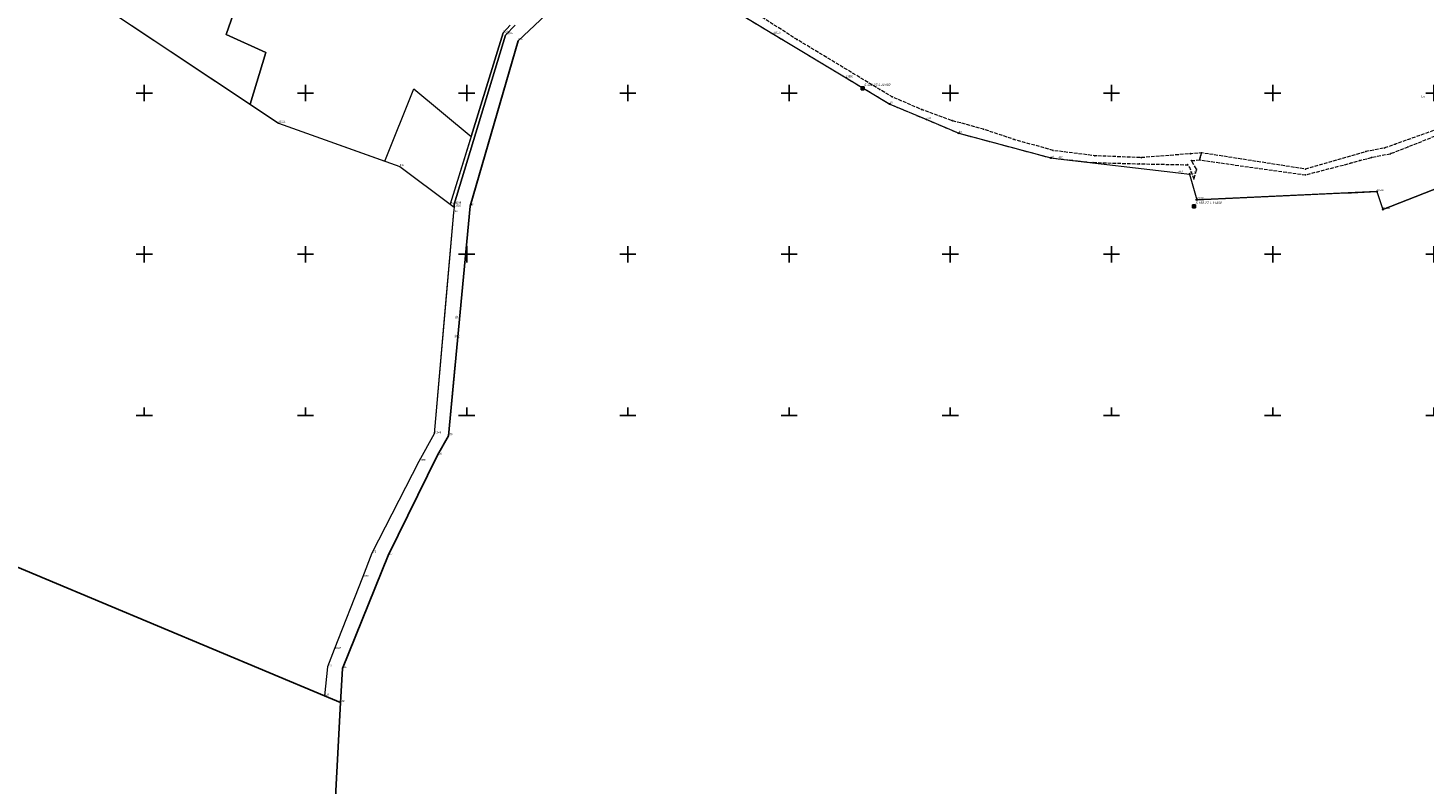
# Model space of a CAD drawing. Header units: metres. Extents: x 5548743 to 5556416, y 5707500 to 5714000.
# Tile 42 of 244: x 5551528 to 5552394, y 5710771 to 5711240. Entities that reach past the tile are written whole.
import ezdxf
from ezdxf.enums import TextEntityAlignment as Align

# ---------------------------------------------------------------- set-up
doc = ezdxf.new("R2010")
doc.units = ezdxf.units.M
doc.linetypes.add('2.25_0.75', pattern=[3, 2.25, -0.75])
doc.linetypes.add('219-1000', pattern=[0])
doc.layers.get('0').update_dxf_attribs({"color": 2, "lineweight": 5})
doc.styles.get("Standard").update_dxf_attribs({"font": 'Working1250', "width": 0.75})

# ---------------------------------------------------------------- blocks, each defined once
blk = doc.blocks.new('203')
at = {"linetype": 'Continuous', "lineweight": 0}
h = blk.add_hatch(color=0, dxfattribs=at)
edge = h.paths.add_edge_path()
edge.add_arc((0, 0), 0.09, 0, 360)
blk = doc.blocks.new('202')
at = {"color": 0, "linetype": 'Continuous', "lineweight": 0}
blk.add_circle((0, 0), 0.4, dxfattribs=at)
blk = doc.blocks.new('PIKIETAW1891')
at = {"color": 0}
blk.add_circle((0, 0), 0.09, dxfattribs=at)
blk = doc.blocks.new('OSSP')
at = {"color": 0}
for p, q in [((-0.939, 0.938), (-0.939, -0.938)), ((-0.939, 0.938), (-0.939, -0.938)), ((0.936, 0.938), (-0.939, 0.938)), ((0.936, 0.938), (-0.939, 0.938)), ((0.45, 0), (-0.45, 0)), ((0.45, 0), (-0.45, 0)), ((0, -0.45), (0, 0.45)), ((0, -0.45), (0, 0.45)), ((0.936, -0.938), (0.936, 0.938)), ((0.936, -0.938), (0.936, 0.938)), ((-0.939, -0.938), (0.936, -0.938)), ((-0.939, -0.938), (0.936, -0.938))]:
    blk.add_line(p, q, dxfattribs=at)
blk = doc.blocks.new('RAMKA1000K')
at = {"color": 0}
for p, q in [((0, 495), (0, 500)), ((0, 500), (5, 500)), ((95, 500), (105, 500)), ((100, 495), (100, 500)), ((195, 500), (205, 500)), ((200, 495), (200, 500)), ((295, 500), (305, 500)), ((300, 495), (300, 500)), ((395, 500), (405, 500)), ((400, 495), (400, 500)), ((495, 500), (505, 500)), ((500, 495), (500, 500)), ((595, 500), (605, 500)), ((600, 495), (600, 500)), ((695, 500), (705, 500)), ((700, 495), (700, 500)), ((795, 500), (800, 500)), ((800, 495), (800, 500)), ((0, 395), (0, 405)), ((0, 400), (5, 400)), ((95, 400), (105, 400)), ((100, 395), (100, 405)), ((195, 400), (205, 400)), ((200, 395), (200, 405)), ((295, 400), (305, 400)), ((300, 395), (300, 405)), ((395, 400), (405, 400)), ((400, 395), (400, 405)), ((495, 400), (505, 400)), ((500, 395), (500, 405)), ((595, 400), (605, 400)), ((600, 395), (600, 405)), ((695, 400), (705, 400)), ((700, 395), (700, 405)), ((795, 400), (800, 400)), ((800, 395), (800, 405)), ((0, 295), (0, 305)), ((100, 295), (100, 305)), ((200, 295), (200, 305)), ((300, 295), (300, 305)), ((400, 295), (400, 305)), ((500, 295), (500, 305)), ((600, 295), (600, 305)), ((700, 295), (700, 305)), ((800, 295), (800, 305)), ((0, 300), (5, 300)), ((95, 300), (105, 300)), ((195, 300), (205, 300)), ((295, 300), (305, 300)), ((395, 300), (405, 300)), ((495, 300), (505, 300)), ((595, 300), (605, 300)), ((695, 300), (705, 300)), ((795, 300), (800, 300)), ((0, 195), (0, 205)), ((0, 200), (5, 200)), ((95, 200), (105, 200)), ((100, 195), (100, 205)), ((195, 200), (205, 200)), ((200, 195), (200, 205)), ((295, 200), (305, 200)), ((300, 195), (300, 205)), ((395, 200), (405, 200)), ((400, 195), (400, 205)), ((495, 200), (505, 200)), ((500, 195), (500, 205)), ((595, 200), (605, 200)), ((600, 195), (600, 205)), ((695, 200), (705, 200)), ((700, 195), (700, 205)), ((795, 200), (800, 200)), ((800, 195), (800, 205)), ((0, 95), (0, 105)), ((100, 95), (100, 105)), ((200, 95), (200, 105)), ((300, 95), (300, 105)), ((400, 95), (400, 105)), ((500, 95), (500, 105)), ((600, 95), (600, 105)), ((700, 95), (700, 105)), ((800, 95), (800, 105)), ((0, 100), (5, 100)), ((95, 100), (105, 100)), ((195, 100), (205, 100)), ((295, 100), (305, 100)), ((395, 100), (405, 100)), ((495, 100), (505, 100)), ((595, 100), (605, 100)), ((695, 100), (705, 100)), ((795, 100), (800, 100)), ((0, 0), (0, 5)), ((0, 0), (5, 0)), ((95, 0), (105, 0)), ((100, 0), (100, 5)), ((195, 0), (205, 0)), ((200, 0), (200, 5)), ((295, 0), (305, 0)), ((300, 0), (300, 5)), ((395, 0), (405, 0)), ((400, 0), (400, 5)), ((495, 0), (505, 0)), ((500, 0), (500, 5)), ((595, 0), (605, 0)), ((600, 0), (600, 5)), ((695, 0), (705, 0)), ((700, 0), (700, 5)), ((795, 0), (800, 0)), ((800, 0), (800, 5))]:
    blk.add_line(p, q, dxfattribs=at)

msp = doc.modelspace()

# ---------------------------------------------------------------- linework, layer by layer
at = {"layer": '216-obręb ewidencyjny', "color": 7, "linetype": 'CONTINUOUS', "lineweight": 25, "flags": 128}
for points in [[(5551504.31, 5710913.02), (5551711.83, 5710826.22), (5551721.64, 5710822.12), (5551722.97, 5710843.08), (5551751.34, 5710913.14), (5551781.95, 5710975.45), (5551788.66, 5710987.51), (5551802.24, 5711129.93), (5551831.94, 5711232.47), (5551862.61, 5711261.35)], [(5551862.61, 5711261.35), (5551831.94, 5711232.47), (5551802.24, 5711129.93), (5551788.66, 5710987.51), (5551781.95, 5710975.45), (5551751.34, 5710913.14), (5551722.97, 5710843.08), (5551721.64, 5710822.12), (5551717.12, 5710735.9)], [(5551717.12, 5710735.9), (5551721.64, 5710822.12), (5551711.83, 5710826.22), (5551504.31, 5710913.02)]]:
    msp.add_lwpolyline(points, dxfattribs=at)
at = {"layer": '217-kontur klasyfikacyjny', "color": 3, "linetype": 'CONTINUOUS', "lineweight": 18, "flags": 128}
for points in [[(5551650.7, 5711236.4), (5551669.9, 5711290.85)], [(5551669.9, 5711290.85), (5551650.7, 5711236.4)], [(5551567.22, 5711258.59), (5551665.61, 5711193.08)], [(5551822.61, 5711237.32), (5551826.94, 5711242.04)], [(5551675.36, 5711225.06), (5551650.7, 5711236.4)], [(5551650.7, 5711236.4), (5551675.36, 5711225.06)], [(5551802.71, 5711172.97), (5551822.61, 5711237.32)], [(5551665.61, 5711193.08), (5551675.36, 5711225.06)], [(5551675.36, 5711225.06), (5551665.61, 5711193.08)], [(5551749.29, 5711157.82), (5551767.29, 5711202.68)], [(5551767.29, 5711202.68), (5551802.71, 5711172.97)], [(5551665.61, 5711193.08), (5551683.25, 5711181.34)], [(5551683.25, 5711181.34), (5551749.29, 5711157.82)]]:
    msp.add_lwpolyline(points, dxfattribs=at)
at = {"layer": '218-kontur użytku gruntowego', "color": 3, "linetype": 'CONTINUOUS', "lineweight": 18, "flags": 128}
for points in [[(5551650.7, 5711236.4), (5551669.9, 5711290.85)], [(5551669.9, 5711290.85), (5551650.7, 5711236.4)], [(5551567.22, 5711258.59), (5551665.61, 5711193.08)], [(5551831.94, 5711232.47), (5551862.61, 5711261.35)], [(5551826.94, 5711242.04), (5551822.61, 5711237.32)], [(5551822.61, 5711237.32), (5551826.94, 5711242.04)], [(5551824.03, 5711235.99), (5551830.1, 5711242.2)], [(5551830.1, 5711242.2), (5551824.03, 5711235.99)], [(5551968.4, 5711249.68), (5551990.32, 5711236.51)], [(5551675.36, 5711225.06), (5551650.7, 5711236.4)], [(5551650.7, 5711236.4), (5551675.36, 5711225.06)], [(5551792.31, 5711131.14), (5551824.03, 5711235.99)], [(5551824.03, 5711235.99), (5551792.31, 5711131.14)], [(5551822.61, 5711237.32), (5551802.71, 5711172.97)], [(5551802.71, 5711172.97), (5551822.61, 5711237.32)], [(5551990.32, 5711236.51), (5552035.32, 5711209.46)], [(5551665.61, 5711193.08), (5551675.36, 5711225.06)], [(5551675.36, 5711225.06), (5551665.61, 5711193.08)], [(5551802.24, 5711129.93), (5551831.94, 5711232.47)], [(5552035.32, 5711209.46), (5552062.43, 5711193.21)], [(5551749.29, 5711157.82), (5551767.29, 5711202.68)], [(5551767.29, 5711202.68), (5551802.71, 5711172.97)], [(5551665.61, 5711193.08), (5551683.25, 5711181.34)], [(5552062.43, 5711193.21), (5552085.38, 5711183.51)], [(5551683.25, 5711181.34), (5551749.29, 5711157.82)], [(5552085.38, 5711183.51), (5552105.27, 5711175.1)], [(5551802.71, 5711172.97), (5551789.76, 5711131.07)], [(5552105.27, 5711175.1), (5552162.47, 5711159.78)], [(5552162.47, 5711159.78), (5552167, 5711159.26)], [(5552167, 5711159.26), (5552241.67, 5711150.54)], [(5552241.67, 5711150.54), (5552248.42, 5711149.76)], [(5552248.42, 5711149.76), (5552252.91, 5711133.85)], [(5552368.32, 5711127.78), (5552434.21, 5711153.63)], [(5552252.91, 5711133.85), (5552345.84, 5711138.04)], [(5552345.84, 5711138.04), (5552348.88, 5711138.18)], [(5552348.88, 5711138.18), (5552364.59, 5711138.89)], [(5552364.59, 5711138.89), (5552368.32, 5711127.78)], [(5551789.76, 5711131.07), (5551792.14, 5711129.29)], [(5551792.14, 5711129.29), (5551791.85, 5711125.87)], [(5551792.14, 5711129.29), (5551792.31, 5711131.14)], [(5551792.31, 5711131.14), (5551792.14, 5711129.29)], [(5551793.25, 5711035.67), (5551802.24, 5711129.93)], [(5551791.85, 5711125.87), (5551787.35, 5711074.51)], [(5551787.35, 5711074.51), (5551779.82, 5710988.68)], [(5551792.85, 5711031.47), (5551793.25, 5711035.67)], [(5551788.66, 5710987.51), (5551792.85, 5711031.47)], [(5551779.82, 5710988.68), (5551770.41, 5710971.61)], [(5551781.95, 5710975.45), (5551788.66, 5710987.51)], [(5551751.34, 5710913.14), (5551781.95, 5710975.45)], [(5551770.41, 5710971.61), (5551741.25, 5710914.74)], [(5551722.97, 5710843.08), (5551751.34, 5710913.14)], [(5551741.25, 5710914.74), (5551735.36, 5710899.69)], [(5551735.36, 5710899.69), (5551717.81, 5710854.96)], [(5551717.81, 5710854.96), (5551713.56, 5710844.11)], [(5551713.56, 5710844.11), (5551711.83, 5710826.22)], [(5551721.64, 5710822.12), (5551722.97, 5710843.08)], [(5551711.83, 5710826.22), (5551721.64, 5710822.12)]]:
    msp.add_lwpolyline(points, dxfattribs=at)
at = {"layer": '219-działka ewidencyjna', "color": 7, "linetype": '219-1000', "lineweight": 18, "flags": 128}
for points in [[(5551567.22, 5711258.59), (5551683.25, 5711181.34)], [(5551862.61, 5711261.35), (5551831.94, 5711232.47)], [(5551826.94, 5711242.04), (5551822.61, 5711237.32)], [(5551830.1, 5711242.2), (5551824.03, 5711235.99)], [(5551968.4, 5711249.68), (5551990.32, 5711236.51)], [(5551822.61, 5711237.32), (5551789.76, 5711131.07)], [(5551824.03, 5711235.99), (5551792.31, 5711131.14)], [(5551990.32, 5711236.51), (5552035.32, 5711209.46)], [(5551831.94, 5711232.47), (5551802.24, 5711129.93)], [(5552035.32, 5711209.46), (5552062.43, 5711193.21)], [(5552062.43, 5711193.21), (5552085.38, 5711183.51)], [(5551683.25, 5711181.34), (5551758.54, 5711154.52)], [(5552085.38, 5711183.51), (5552105.27, 5711175.1)], [(5552105.27, 5711175.1), (5552162.47, 5711159.78)], [(5552162.47, 5711159.78), (5552167, 5711159.26)], [(5552167, 5711159.26), (5552241.67, 5711150.54)], [(5551758.54, 5711154.52), (5551789.76, 5711131.07)], [(5552241.67, 5711150.54), (5552248.42, 5711149.76)], [(5552248.42, 5711149.76), (5552252.91, 5711133.85)], [(5552434.21, 5711153.63), (5552368.32, 5711127.78)], [(5552364.59, 5711138.89), (5552252.91, 5711133.85)], [(5552364.59, 5711138.89), (5552368.32, 5711127.78)], [(5551802.24, 5711129.93), (5551788.66, 5710987.51)], [(5551789.76, 5711131.07), (5551792.14, 5711129.29)], [(5551792.14, 5711129.29), (5551791.85, 5711125.87)], [(5551792.31, 5711131.14), (5551792.14, 5711129.29)], [(5551791.85, 5711125.87), (5551779.82, 5710988.68)], [(5551779.82, 5710988.68), (5551770.41, 5710971.61)], [(5551788.66, 5710987.51), (5551781.95, 5710975.45)], [(5551781.95, 5710975.45), (5551751.34, 5710913.14)], [(5551770.41, 5710971.61), (5551741.25, 5710914.74)], [(5551751.34, 5710913.14), (5551722.97, 5710843.08)], [(5551741.25, 5710914.74), (5551735.36, 5710899.69)], [(5551735.36, 5710899.69), (5551717.81, 5710854.96)], [(5551717.81, 5710854.96), (5551713.56, 5710844.11)], [(5551713.56, 5710844.11), (5551711.83, 5710826.22)], [(5551722.97, 5710843.08), (5551721.64, 5710822.12)], [(5551711.83, 5710826.22), (5551721.64, 5710822.12)]]:
    msp.add_lwpolyline(points, dxfattribs=at)
at = {"layer": 'jezdnia', "color": 7, "linetype": '2.25_0.75', "lineweight": 18, "flags": 128}
for points in [[(5551971.08, 5711254.73), (5551957.1, 5711261.74), (5551946.2, 5711270.46), (5551919.6, 5711285.57), (5551890.73, 5711301.42), (5551884.61, 5711307.55), (5551880.45, 5711318.5), (5551878.44, 5711314.14), (5551878.84, 5711309.83), (5551877.5, 5711307.9), (5551875.29, 5711307.34), (5551814.12, 5711332.28), (5551793.46, 5711340.82), (5551776.06, 5711347.65), (5551774.44, 5711348.23), (5551772.64, 5711346.55), (5551883.27, 5711298.11), (5551897.77, 5711289.86), (5551931.11, 5711270.92), (5551968.4, 5711249.68), (5551990.32, 5711236.51), (5552035.32, 5711209.46), (5552062.43, 5711193.21), (5552085.38, 5711183.51), (5552105.27, 5711175.1), (5552162.47, 5711159.78), (5552188.51, 5711156.93), (5552217.35, 5711156.09), (5552247.2, 5711155.54), (5552248.36, 5711153.96), (5552251.19, 5711146.59), (5552252.91, 5711152.6), (5552249.55, 5711158.08), (5552254.61, 5711158.51), (5552255.88, 5711162.93), (5552249.16, 5711162.36), (5552218.45, 5711159.93), (5552189.71, 5711161.11), (5552163.86, 5711164.37), (5552139.49, 5711171.25), (5552120.53, 5711177.59), (5552101.21, 5711182.89), (5552082.4, 5711189.71), (5552063.97, 5711197.66), (5552056.32, 5711202.16), (5552004.97, 5711233.17)], [(5552255.88, 5711162.93), (5552254.61, 5711158.51), (5552320.29, 5711149.26), (5552348.62, 5711156.63), (5552354.01, 5711158.15), (5552361.31, 5711160.11), (5552373.22, 5711162.44), (5552384.01, 5711166.66), (5552410.06, 5711177.05), (5552441.29, 5711191.72), (5552458.74, 5711200.63), (5552465.68, 5711204.44), (5552516.1, 5711227.26), (5552543.82, 5711239.46), (5552582.51, 5711257.71), (5552594, 5711263.25), (5552615.55, 5711281.52), (5552627.38, 5711291.51), (5552631.19, 5711295.9), (5552650.59, 5711327.07), (5552653.03, 5711331.89), (5552667.22, 5711330.38), (5552680.97, 5711324.89), (5552688.81, 5711318.09), (5552698.3, 5711302.59), (5552721.97, 5711290.12), (5552733.85, 5711283.87), (5552744.23, 5711266.62), (5552724.59, 5711252.67), (5552738.63, 5711243.07), (5552767.27, 5711201.76), (5552800.23, 5711136.86), (5552809.72, 5711118.55), (5552812.18, 5711118.73), (5552769.49, 5711202.88), (5552741.96, 5711244.52), (5552728.53, 5711252.69), (5552747.72, 5711266.48), (5552736.13, 5711285.52), (5552699.9, 5711304.94), (5552690.73, 5711319.86), (5552686.53, 5711323.88), (5552682.54, 5711327.31), (5552669.56, 5711332.63), (5552654.91, 5711335.71), (5552659.01, 5711344.48), (5552654, 5711344.1), (5552635.52, 5711307.81), (5552628.86, 5711298.32), (5552615.18, 5711285.97), (5552602.57, 5711274.34), (5552591.22, 5711265.73), (5552582.44, 5711261.42), (5552539.52, 5711241.92), (5552512.74, 5711230.05), (5552439.01, 5711197.33), (5552424.54, 5711187.88), (5552406.6, 5711179.25), (5552376, 5711168.25), (5552369.46, 5711165.94), (5552357.84, 5711163.72), (5552320.38, 5711152.85)]]:
    msp.add_lwpolyline(points, close=True, dxfattribs=at)

# ---------------------------------------------------------------- block references
at = {"layer": '202-punkt graniczny', "color": 7, "linetype": 'CONTINUOUS', "lineweight": 18}
for p in [(5552062.43, 5711193.21), (5552105.27, 5711175.1), (5552162.47, 5711159.78), (5552248.42, 5711149.76), (5552364.59, 5711138.89), (5552252.91, 5711133.85), (5552368.32, 5711127.78)]:
    msp.add_blockref('202', p, dxfattribs=at)
at = {"layer": '203-punkt graniczny', "color": 7, "linetype": 'CONTINUOUS', "lineweight": 18}
for p in [(5551822.61, 5711237.32), (5551824.03, 5711235.99), (5551831.94, 5711232.47), (5551990.32, 5711236.51), (5552035.32, 5711209.46), (5551683.25, 5711181.34), (5552085.38, 5711183.51), (5551758.54, 5711154.52), (5552167, 5711159.26), (5552241.67, 5711150.54), (5551789.76, 5711131.07), (5551792.14, 5711129.29), (5551792.31, 5711131.14), (5551802.24, 5711129.93), (5551791.85, 5711125.87), (5551779.82, 5710988.68), (5551788.66, 5710987.51), (5551781.95, 5710975.45), (5551770.41, 5710971.61), (5551741.25, 5710914.74), (5551751.34, 5710913.14), (5551735.36, 5710899.69), (5551717.81, 5710854.96), (5551713.56, 5710844.11), (5551722.97, 5710843.08), (5551711.83, 5710826.22), (5551721.64, 5710822.12)]:
    msp.add_blockref('203', p, dxfattribs=at)
at = {"layer": 'Punkt roboczy BDOT GESUT K1', "color": 6, "linetype": 'CONTINUOUS', "lineweight": 18}
for p in [(5551990.32, 5711236.51), (5552004.97, 5711233.17), (5552035.32, 5711209.46), (5552056.32, 5711202.16), (5552062.43, 5711193.21), (5552063.97, 5711197.66), (5552082.4, 5711189.71), (5552085.38, 5711183.51), (5552101.21, 5711182.89), (5552105.27, 5711175.1), (5552120.53, 5711177.59), (5552139.49, 5711171.25), (5552163.86, 5711164.37), (5552357.84, 5711163.72), (5552369.46, 5711165.94), (5552376, 5711168.25), (5552384.01, 5711166.66), (5552162.47, 5711159.78), (5552188.51, 5711156.93), (5552189.71, 5711161.11), (5552217.35, 5711156.09), (5552218.45, 5711159.93), (5552247.2, 5711155.54), (5552249.16, 5711162.36), (5552249.55, 5711158.08), (5552254.61, 5711158.51), (5552254.61, 5711158.51), (5552255.88, 5711162.93), (5552255.88, 5711162.93), (5552348.62, 5711156.63), (5552354.01, 5711158.15), (5552361.31, 5711160.11), (5552373.22, 5711162.44), (5552248.36, 5711153.96), (5552251.19, 5711146.59), (5552252.91, 5711152.6), (5552320.29, 5711149.26), (5552320.38, 5711152.85)]:
    msp.add_blockref('PIKIETAW1891', p, dxfattribs=at)
at = {"layer": 'Szczegółowa osnowa geodezyjna pozioma', "color": 7, "linetype": 'CONTINUOUS', "lineweight": 13}
for p in [(5552045.572, 5711202.902), (5552251.124, 5711129.681)]:
    msp.add_blockref('OSSP', p, dxfattribs=at)
at = {"layer": 'Wstawianie ramki sekcyjnej z opisem', "color": 7, "linetype": 'CONTINUOUS', "lineweight": 13}
for p in [(5551200, 5711000), (5551200, 5711000), (5551200, 5711000), (5551200, 5711000), (5552000, 5711000), (5552000, 5711000), (5552000, 5711000), (5552000, 5711000)]:
    msp.add_blockref('RAMKA1000K', p, dxfattribs=at)

# ---------------------------------------------------------------- texts
at = {"layer": '202-punkt graniczny-Atr103', "color": 7, "width": 0.9}
for s, p in [('95', (5552062.43, 5711193.21)), ('95', (5552062.43, 5711193.21)), ('94', (5552105.27, 5711175.1)), ('94', (5552105.27, 5711175.1)), ('93', (5552162.47, 5711159.78)), ('93', (5552162.47, 5711159.78)), ('10154', (5552248.42, 5711149.76)), ('10154', (5552248.42, 5711149.76)), ('10394', (5552364.59, 5711138.89)), ('10394', (5552364.59, 5711138.89)), ('10500', (5552252.91, 5711133.85)), ('10500', (5552252.91, 5711133.85)), ('10408', (5552368.32, 5711127.78)), ('10408', (5552368.32, 5711127.78))]:
    msp.add_text(s, height=1.125, dxfattribs=at).set_placement(p, align=Align.BOTTOM_LEFT)
at = {"layer": '203-punkt graniczny-Atr103', "color": 7, "width": 0.9}
for s, p in [('10701', (5551822.61, 5711237.32)), ('10701', (5551822.61, 5711237.32)), ('10150', (5551824.03, 5711235.99)), ('10150', (5551824.03, 5711235.99)), ('303', (5551831.94, 5711232.47)), ('303', (5551831.94, 5711232.47)), ('10516', (5551990.32, 5711236.51)), ('10516', (5551990.32, 5711236.51)), ('10558', (5552035.32, 5711209.46)), ('10558', (5552035.32, 5711209.46)), ('10241', (5551683.25, 5711181.34)), ('10241', (5551683.25, 5711181.34)), ('434', (5552085.38, 5711183.51)), ('434', (5552085.38, 5711183.51)), ('241', (5551758.54, 5711154.52)), ('241', (5551758.54, 5711154.52)), ('437', (5552167, 5711159.26)), ('437', (5552167, 5711159.26)), ('440', (5552241.67, 5711150.54)), ('440', (5552241.67, 5711150.54)), ('10783', (5551789.76, 5711131.07)), ('10783', (5551789.76, 5711131.07)), ('10328', (5551792.14, 5711129.29)), ('10328', (5551792.14, 5711129.29)), ('10548', (5551792.31, 5711131.14)), ('10548', (5551792.31, 5711131.14)), ('304', (5551802.24, 5711129.93)), ('304', (5551802.24, 5711129.93)), ('240', (5551791.85, 5711125.87)), ('240', (5551791.85, 5711125.87)), ('10849', (5551779.82, 5710988.68)), ('10849', (5551779.82, 5710988.68)), ('305', (5551788.66, 5710987.51)), ('305', (5551788.66, 5710987.51)), ('11050', (5551770.41, 5710971.61)), ('11050', (5551770.41, 5710971.61)), ('306', (5551781.95, 5710975.45)), ('306', (5551781.95, 5710975.45)), ('272', (5551741.25, 5710914.74)), ('272', (5551741.25, 5710914.74)), ('307', (5551751.34, 5710913.14)), ('307', (5551751.34, 5710913.14)), ('11064', (5551735.36, 5710899.69)), ('11064', (5551735.36, 5710899.69)), ('10327', (5551717.81, 5710854.96)), ('10327', (5551717.81, 5710854.96)), ('273', (5551713.56, 5710844.11)), ('273', (5551713.56, 5710844.11)), ('308', (5551722.97, 5710843.08)), ('308', (5551722.97, 5710843.08)), ('310', (5551711.83, 5710826.22)), ('310', (5551711.83, 5710826.22)), ('309', (5551721.64, 5710822.12)), ('309', (5551721.64, 5710822.12))]:
    msp.add_text(s, height=1.125, dxfattribs=at).set_placement(p, align=Align.BOTTOM_LEFT)
at = {"layer": '210-oznaczenie konturu użytku gruntowego', "color": 3, "linetype": 'CONTINUOUS', "lineweight": 18, "width": 0.79}
for s, p in [('Ls', (5552392.3, 5711197.08)), ('dr', (5551792.8, 5711060.29))]:
    msp.add_text(s, height=1.5, dxfattribs=at).set_placement(p)
at = {"layer": '211-numer działki ewidencyjnej', "color": 7, "linetype": 'CONTINUOUS', "lineweight": 18, "width": 0.79}
msp.add_text('392', height=1.5, dxfattribs=at).set_placement((5551792.36, 5711048.56))
at = {"layer": 'Szczegółowa osnowa geodezyjna pozioma-Atr103', "color": 7, "oblique": 15, "width": 0.9}
for s, p in [('5.158.27.1.11450', (5552046.572, 5711203.902)), ('5.158.27.1.11430', (5552252.124, 5711130.681))]:
    msp.add_text(s, height=1.5, dxfattribs=at).set_placement(p, align=Align.BOTTOM_LEFT)

doc.saveas('drawing.dxf')
